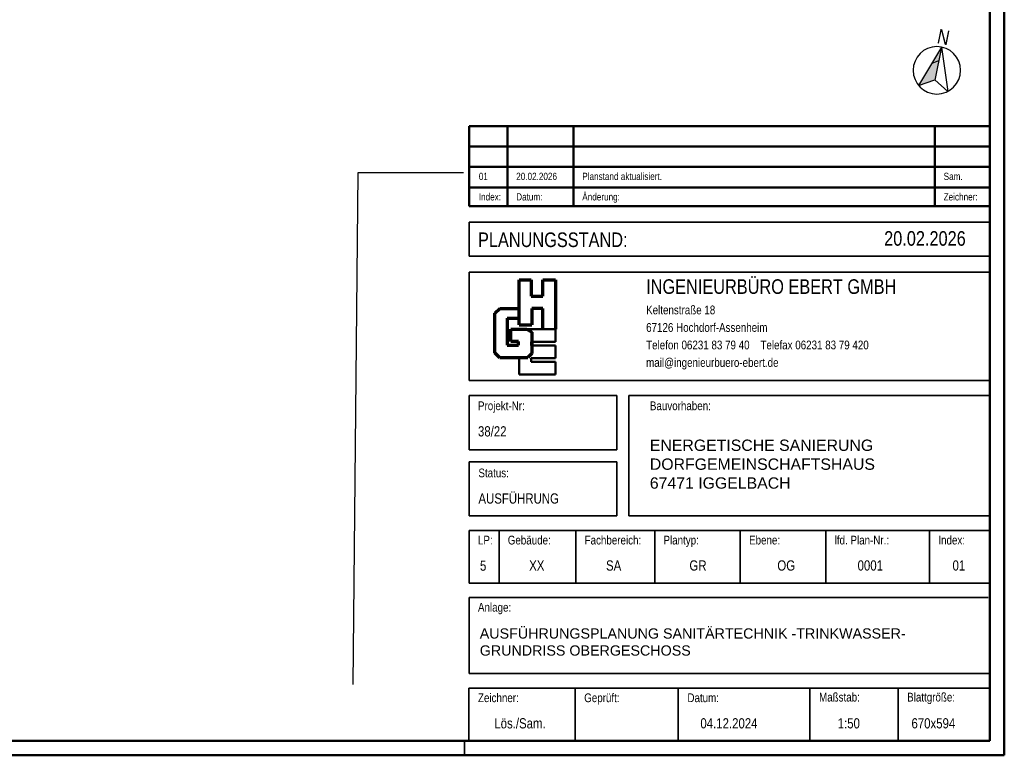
# Model space of a CAD drawing. Extents: x -155 to 515, y -70 to 524.
# Tile 3 of 9: x 177 to 515, y -70 to 182. Entities that reach past the tile are written whole.
import ezdxf

# ---------------------------------------------------------------- set-up
doc = ezdxf.new("R2010")
doc.units = 0
doc.layers.get('0').update_dxf_attribs({"lineweight": 5})
for name, color, linetype, lineweight in [('5_OG-BESTAND', 7, 'Continuous', 25), ('L_Index', 7, 'Continuous', 50), ('Nordpfeil', 7, 'Continuous', 25), ('Plankopf', 7, 'Continuous', 35), ('Plannummer', 7, 'Continuous', 35)]:
    doc.layers.add(name, color=color, linetype=linetype, lineweight=lineweight)
doc.layers.add('Rahmen', color=7, linetype='Continuous', lineweight=35, true_color=0x009900)
doc.styles.add('Arial', font='arial.ttf')

# ---------------------------------------------------------------- blocks, each defined once
blk = doc.blocks.new('Schraffur-A06HT28DNL', base_point=(485.47, 159.56))
at = {"color": 0, "linetype": 'ByBlock', "lineweight": -2, "ltscale": 0.25}
blk.add_solid([(491.06, 161.41), (485.47, 159.56), (493.37, 172.7)], dxfattribs=at)
blk = doc.blocks.new('Referenz-A06HT28FNL', base_point=(-136.69, -45.76))
at = {"layer": '5_OG-BESTAND', "color": 0, "lineweight": -2}
for p, q in [((293.28, 129.6), (291.55, -45.76)), ((329.55, 129.55), (293.28, 129.6))]:
    blk.add_line(p, q, dxfattribs=at)

msp = doc.modelspace()

# ---------------------------------------------------------------- linework, layer by layer
at = {"layer": 'L_Index', "linetype": 'Continuous', "lineweight": 50, "ltscale": 0.025}
for p, q in [((331.47, 145.62), (331.47, 118.12)), ((509.83, 145.62), (331.47, 145.62)), ((344.57, 145.62), (344.57, 118.12)), ((367.21, 145.62), (367.21, 118.12)), ((491.06, 145.62), (491.06, 118.12)), ((509.83, 138.62), (331.47, 138.62)), ((509.83, 131.62), (331.47, 131.62)), ((509.83, 124.62), (331.47, 124.62)), ((509.83, 118.12), (331.47, 118.12))]:
    msp.add_line(p, q, dxfattribs=at)
at = {"layer": 'Nordpfeil', "ltscale": 0.25}
for p, q in [((493.37, 172.7), (485.47, 159.56)), ((493.37, 172.7), (491.06, 161.41)), ((493.37, 172.7), (495.47, 157.51)), ((490.09, 167.24), (492.42, 168.06)), ((485.47, 159.56), (491.06, 161.42)), ((491.06, 161.42), (495.47, 157.51))]:
    msp.add_line(p, q, dxfattribs=at)
at = {"layer": 'Nordpfeil', "color": 7, "ltscale": 0.25, "extrusion": (0, 0, -1)}
msp.add_circle((-491.74, 164.74, -42.75), 8.13, dxfattribs=at)
at = {"layer": 'Plankopf', "color": 7, "linetype": 'Continuous', "lineweight": 35, "ltscale": 0.35}
for p, q in [((331.47, 100.99), (331.47, 112.65)), ((509.85, 112.65), (331.47, 112.65)), ((331.47, 100.99), (509.85, 100.99)), ((331.47, 95.52), (331.47, 58.4)), ((509.85, 95.52), (331.47, 95.52)), ((331.47, 58.4), (509.85, 58.4)), ((331.47, 53.25), (331.47, 34.69)), ((382, 53.25), (331.47, 53.25)), ((382, 34.69), (382, 53.25)), ((509.85, 53.25), (386.12, 53.25)), ((386.12, 53.25), (386.12, 12)), ((331.47, 34.69), (382, 34.69)), ((382, 30.56), (331.47, 30.56)), ((331.47, 30.56), (331.47, 12)), ((382, 12), (382, 30.56)), ((331.47, 12), (382, 12)), ((386.12, 12), (509.85, 12)), ((331.47, -42.04), (509.85, -42.04))]:
    msp.add_line(p, q, dxfattribs=at)
at = {"layer": 'Plankopf', "color": 173, "linetype": 'Continuous', "lineweight": 70, "ltscale": 0.7, "true_color": 0x4e4eec}
for p, q in [((348.54, 77.46), (348.54, 92.91)), ((348.54, 92.91), (352.64, 92.91)), ((352.64, 92.91), (352.64, 87.35)), ((356.73, 92.91), (361.03, 92.91)), ((356.73, 87.35), (356.73, 92.91)), ((361.03, 92.91), (361.03, 76.05)), ((352.64, 87.35), (356.73, 87.35)), ((356.73, 83.05), (352.88, 83.05)), ((352.88, 83.05), (352.88, 77.46)), ((356.73, 76.05), (356.73, 83.05)), ((348.54, 77.46), (352.88, 77.46))]:
    msp.add_line(p, q, dxfattribs=at)
at = {"layer": 'Plankopf', "color": 13, "linetype": 'Continuous', "lineweight": 70, "ltscale": 0.7, "true_color": 0xec4e4e}
for p, q in [((340.26, 81.46), (341.95, 83.14)), ((340.26, 67.95), (340.26, 81.46)), ((341.95, 83.14), (348.54, 83.14)), ((344.45, 79.74), (348.54, 79.74)), ((344.45, 79.74), (344.45, 70.51)), ((345.68, 71.73), (345.68, 76.03)), ((345.68, 76.03), (351.2, 76.03)), ((351.2, 76.03), (352.96, 75.02)), ((352.96, 75.02), (352.96, 67.64)), ((348.34, 71.73), (345.68, 71.73)), ((348.34, 70.51), (348.34, 71.73)), ((352.96, 70.37), (352.96, 71.67)), ((342, 66.21), (340.26, 67.95)), ((344.45, 70.51), (348.34, 70.51)), ((352.96, 67.64), (351.57, 66.25)), ((351.53, 66.21), (342, 66.21))]:
    msp.add_line(p, q, dxfattribs=at)
at = {"layer": 'Plankopf', "color": 40, "linetype": 'Continuous', "lineweight": 50, "ltscale": 0.5, "true_color": 0xffd600}
for p, q in [((361.03, 76.03), (351.25, 76.03)), ((361.03, 71.67), (361.03, 76.03)), ((352.98, 71.67), (361.03, 71.67)), ((361.03, 70.37), (352.98, 70.37)), ((361.03, 70.37), (361.03, 66.07)), ((348.54, 60.48), (348.54, 66.19)), ((352.64, 66.07), (361.03, 66.07)), ((352.64, 64.76), (352.64, 66.07)), ((361.03, 64.76), (352.64, 64.76)), ((361.03, 60.46), (361.03, 64.76)), ((348.54, 60.48), (361.03, 60.48))]:
    msp.add_line(p, q, dxfattribs=at)
at = {"layer": 'Plankopf', "color": 7, "linetype": 'Continuous', "lineweight": 35, "ltscale": 0.0455}
for p, q in [((331.47, -11.01), (331.47, 7)), ((509.97, 7), (331.47, 7)), ((341.68, -11.01), (341.68, 7)), ((368.01, -11.01), (368.01, 7)), ((395.04, -11.01), (395.04, 7)), ((424.38, -11.01), (424.38, 7)), ((453.72, -11.01), (453.72, 7)), ((489.25, -11.01), (489.25, 7))]:
    msp.add_line(p, q, dxfattribs=at)
at = {"layer": 'Plankopf', "linetype": 'Continuous', "lineweight": 35, "ltscale": 0.035}
for p, q in [((509.97, -11.01), (331.47, -11.01)), ((509.85, -47.04), (331.35, -47.04))]:
    msp.add_line(p, q, dxfattribs=at)
at = {"layer": 'Plankopf', "linetype": 'Continuous', "lineweight": 35, "ltscale": 3.5}
for p, q in [((331.47, -16.02), (509.36, -16.02)), ((331.47, -16.02), (331.47, -42.04)), ((331.35, -47.04), (331.35, -65.06)), ((367.75, -65.06), (367.75, -47.04)), ((403.13, -65.06), (403.13, -47.04)), ((448.24, -65.06), (448.24, -47.04)), ((478.43, -65.06), (478.43, -47.04))]:
    msp.add_line(p, q, dxfattribs=at)
at = {"layer": 'Plankopf', "linetype": 'Continuous', "lineweight": 25, "ltscale": 0.025}
msp.add_line((509.85, -65.06), (331.35, -65.06), dxfattribs=at)
at = {"layer": 'Rahmen', "ltscale": 0.35}
msp.add_line((329.85, -70.06), (329.85, -65.06), dxfattribs=at)
at = {"layer": 'Rahmen', "lineweight": 50, "ltscale": 0.5}
for points in [[(514.85, -70.06), (514.85, 523.94), (-155.15, 523.94), (-155.15, -70.06), (164.85, -70.06), (414.85, -70.06), (514.85, -70.06)], [(509.85, -65.06), (509.85, 518.94), (-135.15, 518.94), (-135.15, -65.06), (159.85, -65.06), (409.85, -65.06), (509.85, -65.06)]]:
    msp.add_lwpolyline(points, close=True, dxfattribs=at)

# ---------------------------------------------------------------- block references
at = {"color": 251, "lineweight": 25, "ltscale": 0.25, "true_color": 0x585858}
msp.add_blockref('Referenz-A06HT28FNL', (-136.69, -45.76), dxfattribs=at)
at = {"layer": 'Nordpfeil', "ltscale": 0.25}
msp.add_blockref('Schraffur-A06HT28DNL', (485.47, 159.56), dxfattribs=at)

# ---------------------------------------------------------------- texts
at = {"layer": 'L_Index', "linetype": 'Continuous', "lineweight": 25, "ltscale": 0.625, "style": 'Arial', "width": 0.8}
msp.add_text('N', height=5, rotation=348.4972, dxfattribs=at).set_placement((491.54, 174.09))
for s, p in [('01', (334.75, 127.12, 10.74)), ('20.02.2026', (347.57, 127.12, 10.74)), ('Planstand aktualisiert.', (370.21, 127.12, 10.74)), ('Sam.', (494.06, 127.12, 10.74)), ('Index:', (334.75, 120.12, 10.74)), ('Datum:', (347.57, 120.12, 10.74)), ('Änderung:', (370.21, 120.12, 10.74)), ('Zeichner:', (494.06, 120.12, 10.74))]:
    msp.add_text(s, height=2.5, dxfattribs=at).set_placement(p)
at = {"layer": 'Plankopf', "linetype": 'Continuous', "ltscale": 0.035, "style": 'Arial', "width": 0.8}
msp.add_text('PLANUNGSSTAND:', height=5.004, dxfattribs=at).set_placement((334.47, 104.15, 10.75))
at = {"layer": 'Plankopf', "linetype": 'Continuous', "lineweight": 50, "ltscale": 0.5, "style": 'Arial', "width": 0.8}
msp.add_text('INGENIEURBÜRO EBERT GMBH', height=5.004, dxfattribs=at).set_placement((392.1, 88.1, -5.59))
at = {"layer": 'Plankopf', "linetype": 'Continuous', "lineweight": 25, "ltscale": 0.25, "style": 'Arial', "width": 0.8}
for s, p in [('Keltenstraße 18', (392.1, 81.1, 10.75)), ('67126 Hochdorf-Assenheim', (392.1, 75.09, 10.75)), ('Telefon 06231 83 79 40    Telefax 06231 83 79 420 ', (392.1, 69.09, 10.75)), ('mail@ingenieurbuero-ebert.de', (392.1, 63.08, 10.75))]:
    msp.add_text(s, height=3.0024, dxfattribs=at).set_placement(p)
at = {"layer": 'Plankopf', "linetype": 'Continuous', "lineweight": 25, "ltscale": 2.5, "style": 'Arial', "width": 0.8}
for s, height, p in [('Projekt-Nr:', 3.0024, (334.47, 48.24, 10.75)), ('Bauvorhaben:', 3.0024, (393.39, 48.24, 10.75)), ('Anlage:', 3.002, (334.47, -20.81, 10.75)), ('Zeichner:', 3.002, (334.47, -51.84, 10.75)), ('Geprüft:', 3.002, (370.87, -51.84, 10.75)), ('Datum:', 3.002, (406.25, -51.84, 10.75)), ('Maßstab:', 3.002, (451.36, -51.62, 10.75)), ('Blattgröße:', 3.0024, (481.56, -51.62, 10.75))]:
    msp.add_text(s, height=height, dxfattribs=at).set_placement(p)
at = {"layer": 'Plankopf', "linetype": 'Continuous', "lineweight": 25, "ltscale": 3.125, "style": 'Arial', "width": 0.8}
for s, height, p in [('Status:', 3.002, (334.62, 25.23, 10.75)), ('LP:', 3.002, (334.47, 2.21, 10.75)), ('Gebäude:', 3.002, (344.68, 2.21, 10.75)), ('Fachbereich:', 3.0024, (371.02, 2.21, 10.75)), ('Plantyp:', 3.002, (398.04, 2.21, 10.75)), ('Ebene:', 3.002, (427.38, 2.21, 10.75)), ('lfd. Plan-Nr.:', 3.0024, (456.72, 2.21, 10.75)), ('Index:', 3.002, (492.25, 2.21, 10.75))]:
    msp.add_text(s, height=height, dxfattribs=at).set_placement(p)
at = {"layer": 'Plankopf', "ltscale": 0.35, "attachment_point": 1, "style": 'Arial'}
for s, insert, char_height, width in [('ENERGETISCHE SANIERUNG DORFGEMEINSCHAFTSHAUS \\P67471 IGGELBACH', (393.37, 38.16), 3.8831, 131.9047), ('\\pt38.779888;AUSFÜHRUNGSPLANUNG SANITÄRTECHNIK -TRINKWASSER-\\PGRUNDRISS OBERGESCHOSS', (335.08, -26.54), 3.5028, 178.5805)]:
    msp.add_mtext(s, dxfattribs=dict(at, insert=insert, char_height=char_height, width=width))
at = {"layer": 'Plankopf', "ltscale": 0.35, "style": 'Arial', "width": 0.8}
for tag, p, height in [('20.02.2026', (473.67, 104.61), 5), ('38/22', (334.47, 39.24), 3.5), ('AUSFÜHRUNG', (334.62, 16.22), 3.5), ('Lös./Sam.', (340.06, -60.84), 3.5), ('04.12.2024', (410.69, -60.84), 3.5), ('1:50', (457.75, -60.84), 3.5), ('670x594', (483.03, -60.84), 3.5)]:
    msp.add_attdef(tag, p, '', height=height, dxfattribs=at)
at = {"layer": 'Plannummer', "linetype": 'Continuous', "ltscale": 4.375, "style": 'Arial', "width": 0.8}
for s, height, p in [('5', 3.5, (335.16, -6.8, 10.75)), ('XX', 3.503, (352.01, -6.74, 10.75)), ('SA', 3.503, (378.35, -6.74, 10.75)), ('GR', 3.503, (406.94, -6.74, 10.75)), ('OG', 3.503, (437.06, -6.74, 10.75)), ('0001', 3.503, (464.57, -6.74, 10.75)), ('01', 3.503, (497.11, -6.74, 10.75))]:
    msp.add_text(s, height=height, dxfattribs=at).set_placement(p)

doc.saveas('drawing.dxf')
